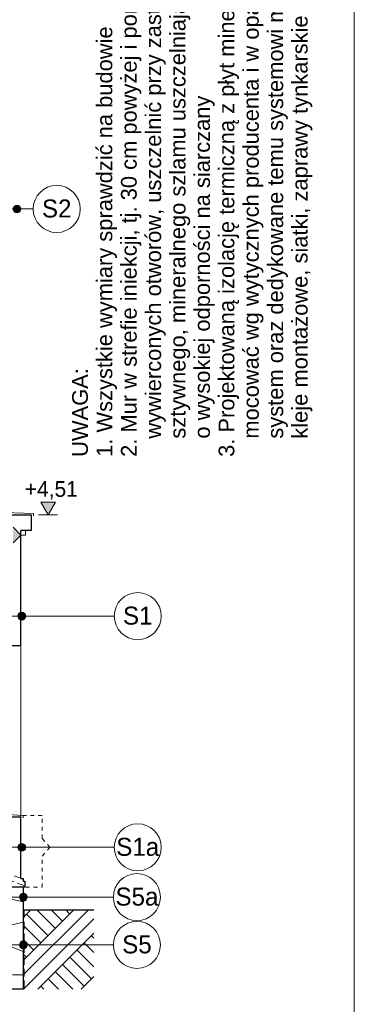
# Model space of a CAD drawing. Extents: x -396299 to -11759, y -15022 to 18278.
# Tile 100 of 205: x -178419 to -174154, y -5196 to 7373. Entities that reach past the tile are written whole.
import ezdxf

# ---------------------------------------------------------------- set-up
doc = ezdxf.new("R2010")
doc.units = 0
doc.header["$MEASUREMENT"] = 0
doc.linetypes.add('Hidden Line', pattern=[100, 50, -50])
doc.linetypes.add('Krawędzie ukryte', pattern=[150, 100, -50])
doc.layers.add('Arch opisy', color=7, linetype='Continuous')
doc.layers.add('Arch wymiary', color=7, linetype='Continuous')
for name, color, linetype, lineweight in [('Arch opisy_Nr_Pióra__1', 7, 'Continuous', 25), ('Arch opisy_Nr_Pióra__21', 7, 'Continuous', 13), ('Arch opisy_Nr_Pióra__5', 7, 'Continuous', 13), ('Arch stropy_Nr_Pióra__21', 7, 'Continuous', 13), ('ARCH TABELA_Nr_Pióra__21', 7, 'Continuous', 13), ('Arch wymiary_Nr_Pióra__21', 7, 'Continuous', 13), ('INWENT TEREN_Nr_Pióra__1', 7, 'Continuous', 25), ('INWENT. OKNA_Nr_Pióra__21', 7, 'Continuous', 13), ('INWENT.ŚCIANY_Nr_Pióra__1', 7, 'Continuous', 25), ('INWENT.ŚCIANY_Nr_Pióra__21', 7, 'Continuous', 13)]:
    doc.layers.add(name, color=color, linetype=linetype, lineweight=lineweight)
for name, color, linetype, lineweight, true_color in [('Arch opisy_Nr_Pióra__3', 7, 'Continuous', 20, 0xff6600), ('arch wypelnienia_Nr_Pióra__2', 7, 'Continuous', 13, 0x7f7f7f), ('INWENT.ŚCIANY_Nr_Pióra__2', 7, 'Continuous', 13, 0x7f7f7f)]:
    doc.layers.add(name, color=color, linetype=linetype, lineweight=lineweight, true_color=true_color)
doc.styles.add('GENERATED_STYLE_1', font='txt')
doc.styles.add('GENERATED_STYLE_10', font='arial.ttf')
doc.styles.add('GENERATED_STYLE_3', font='txt')

# ---------------------------------------------------------------- blocks, each defined once
blk = doc.blocks.new('Linia_53', base_point=(-179174, -3192))
at = {"layer": 'Arch opisy_Nr_Pióra__21', "linetype": 'Continuous'}
for points in [[(-179124, -3192), (-179127, -3173), (-179138, -3156), (-179154, -3146), (-179174, -3142), (-179193, -3146), (-179209, -3156), (-179220, -3173), (-179224, -3192), (-179220, -3211), (-179209, -3227), (-179193, -3238), (-179174, -3242), (-179154, -3238), (-179138, -3227), (-179127, -3211)], [(-178344, -3192), (-178347, -3173), (-178358, -3156), (-178374, -3146), (-178394, -3142), (-178413, -3146), (-178429, -3156), (-178440, -3173), (-178444, -3192), (-178440, -3211), (-178429, -3227), (-178413, -3238), (-178394, -3242), (-178374, -3238), (-178358, -3227), (-178347, -3211)]]:
    blk.add_hatch(color=256, dxfattribs=at).paths.add_polyline_path(points, flags=0)
blk.add_line((-179124, -3192), (-178444, -3192), dxfattribs=at)
for centre in [(-179174, -3192), (-178394, -3192)]:
    blk.add_circle(centre, 50, dxfattribs=at)
blk = doc.blocks.new('Linia_54', base_point=(-178394, -3192))
at = {"layer": 'Arch opisy_Nr_Pióra__21', "linetype": 'Continuous'}
blk.add_line((-178394, -3192), (-177215, -3192), dxfattribs=at)
blk.add_circle((-176915, -3192), 300, dxfattribs=at)
blk = doc.blocks.new('Linia_55', base_point=(-179234, -240))
at = {"layer": 'Arch opisy_Nr_Pióra__21', "linetype": 'Continuous'}
for points in [[(-179184, -240), (-179187, -221), (-179198, -205), (-179214, -194), (-179234, -190), (-179253, -194), (-179269, -205), (-179280, -221), (-179284, -240), (-179280, -260), (-179269, -276), (-179253, -287), (-179234, -290), (-179214, -287), (-179198, -276), (-179187, -260)], [(-178344, -240), (-178347, -221), (-178358, -205), (-178374, -194), (-178394, -190), (-178413, -194), (-178429, -205), (-178440, -221), (-178444, -240), (-178440, -260), (-178429, -276), (-178413, -287), (-178394, -290), (-178374, -287), (-178358, -276), (-178347, -260)]]:
    blk.add_hatch(color=256, dxfattribs=at).paths.add_polyline_path(points, flags=0)
blk.add_line((-179184, -240), (-178444, -240), dxfattribs=at)
for centre in [(-179234, -240), (-178394, -240)]:
    blk.add_circle(centre, 50, dxfattribs=at)
blk = doc.blocks.new('Linia_56', base_point=(-178394, -240))
at = {"layer": 'Arch opisy_Nr_Pióra__21', "linetype": 'Continuous'}
blk.add_line((-178394, -240), (-177215, -240), dxfattribs=at)
blk.add_circle((-176915, -240), 300, dxfattribs=at)
blk = doc.blocks.new('Linia_57', base_point=(-179064, 4957))
at = {"layer": 'Arch opisy_Nr_Pióra__21', "linetype": 'Continuous'}
for points in [[(-179014, 4957), (-179017, 4976), (-179028, 4992), (-179044, 5003), (-179064, 5007), (-179083, 5003), (-179099, 4992), (-179110, 4976), (-179114, 4957), (-179110, 4938), (-179099, 4922), (-179083, 4911), (-179064, 4907), (-179044, 4911), (-179028, 4922), (-179017, 4938)], [(-178404, 4957), (-178407, 4976), (-178418, 4992), (-178434, 5003), (-178454, 5007), (-178473, 5003), (-178489, 4992), (-178500, 4976), (-178504, 4957), (-178500, 4938), (-178489, 4922), (-178473, 4911), (-178454, 4907), (-178434, 4911), (-178418, 4922), (-178407, 4938)]]:
    blk.add_hatch(color=256, dxfattribs=at).paths.add_polyline_path(points, flags=0)
blk.add_line((-179014, 4957), (-178504, 4957), dxfattribs=at)
for centre in [(-179064, 4957), (-178454, 4957)]:
    blk.add_circle(centre, 50, dxfattribs=at)
blk = doc.blocks.new('Linia_58', base_point=(-178454, 4957))
at = {"layer": 'Arch opisy_Nr_Pióra__21', "linetype": 'Continuous'}
blk.add_line((-178454, 4957), (-178248, 4957), dxfattribs=at)
blk.add_circle((-177948, 4957), 300, dxfattribs=at)
blk = doc.blocks.new('Linia_91', base_point=(-179034, -4437))
at = {"layer": 'Arch opisy_Nr_Pióra__21', "linetype": 'Continuous'}
for points in [[(-178984, -4437), (-178987, -4418), (-178998, -4402), (-179014, -4391), (-179034, -4387), (-179053, -4391), (-179069, -4402), (-179080, -4418), (-179084, -4437), (-179080, -4456), (-179069, -4473), (-179053, -4483), (-179034, -4487), (-179014, -4483), (-178998, -4473), (-178987, -4456)], [(-178324, -4437), (-178327, -4418), (-178338, -4402), (-178354, -4391), (-178374, -4387), (-178393, -4391), (-178409, -4402), (-178420, -4418), (-178424, -4437), (-178420, -4456), (-178409, -4473), (-178393, -4483), (-178374, -4487), (-178354, -4483), (-178338, -4473), (-178327, -4456)]]:
    blk.add_hatch(color=256, dxfattribs=at).paths.add_polyline_path(points, flags=0)
blk.add_line((-178984, -4437), (-178424, -4437), dxfattribs=at)
for centre in [(-179034, -4437), (-178374, -4437)]:
    blk.add_circle(centre, 50, dxfattribs=at)
blk = doc.blocks.new('Linia_92', base_point=(-178374, -4437))
at = {"layer": 'Arch opisy_Nr_Pióra__21', "linetype": 'Continuous'}
blk.add_line((-178374, -4437), (-177225, -4437), dxfattribs=at)
blk.add_circle((-176925, -4437), 300, dxfattribs=at)
blk = doc.blocks.new('Linia_114', base_point=(-179034, -3827))
at = {"layer": 'Arch opisy_Nr_Pióra__21', "linetype": 'Continuous'}
for points in [[(-178984, -3827), (-178987, -3808), (-178998, -3792), (-179014, -3781), (-179034, -3777), (-179053, -3781), (-179069, -3792), (-179080, -3808), (-179084, -3827), (-179080, -3846), (-179069, -3862), (-179053, -3873), (-179034, -3877), (-179014, -3873), (-178998, -3862), (-178987, -3846)], [(-178324, -3827), (-178327, -3808), (-178338, -3792), (-178354, -3781), (-178374, -3777), (-178393, -3781), (-178409, -3792), (-178420, -3808), (-178424, -3827), (-178420, -3846), (-178409, -3862), (-178393, -3873), (-178374, -3877), (-178354, -3873), (-178338, -3862), (-178327, -3846)]]:
    blk.add_hatch(color=256, dxfattribs=at).paths.add_polyline_path(points, flags=0)
blk.add_line((-178984, -3827), (-178424, -3827), dxfattribs=at)
for centre in [(-179034, -3827), (-178374, -3827)]:
    blk.add_circle(centre, 50, dxfattribs=at)
blk = doc.blocks.new('Linia_115', base_point=(-178374, -3827))
at = {"layer": 'Arch opisy_Nr_Pióra__21', "linetype": 'Continuous'}
blk.add_line((-178374, -3827), (-177225, -3827), dxfattribs=at)
blk.add_circle((-176925, -3827), 300, dxfattribs=at)
blk = doc.blocks.new('Linia_164', base_point=(-193384, 793))
at = {"layer": 'Arch opisy_Nr_Pióra__3', "linetype": 'Continuous'}
blk.add_hatch(color=256, dxfattribs=at).paths.add_polyline_path([(-178404, 793), (-178504, 693), (-178504, 893)], flags=0)
for q in [(-178504, 893), (-178504, 693)]:
    blk.add_line((-178404, 793), q, dxfattribs=at)
blk = doc.blocks.new('Wymiary_51', base_point=(-178058, 1053))
at = {"layer": 'Arch wymiary_Nr_Pióra__21', "linetype": 'Continuous'}
blk.add_hatch(color=256, dxfattribs=at).paths.add_polyline_path([(-178058, 1053), (-178151, 1213), (-177965, 1213)], flags=0)
for p, q in [((-178058, 1053), (-178151, 1213)), ((-178151, 1213), (-177965, 1213)), ((-177965, 1213), (-178058, 1053)), ((-178058, 1053), (-178178, 1053)), ((-178058, 1053), (-177938, 1053))]:
    blk.add_line(p, q, dxfattribs=at)
at = {"layer": 'Arch wymiary_Nr_Pióra__21', "insert": (-178355, 1245), "char_height": 200, "attachment_point": 7, "style": 'GENERATED_STYLE_1'}
blk.add_mtext('{+4,51}', dxfattribs=at)

msp = doc.modelspace()

# ---------------------------------------------------------------- hatches: boundary and pattern name
at = {"layer": 'arch wypelnienia_Nr_Pióra__2', "linetype": 'Continuous'}
h = msp.add_hatch(dxfattribs=at)
h.set_pattern_fill('Earth', color=256, style=0, pattern_type=2)
h.set_pattern_definition([(45, (0, 0), (-275.7716, 275.7716), []), (45, (-91.9, 91.9), (-551.5433, 551.5433), []), (45, (-183.85, 183.85), (-551.5433, 551.5433), []), (135, (-275.77, 275.77), (91.92388, 91.92388), [390, -390])])
h.paths.add_polyline_path([(-178373.6, -5001.8), (-177473.6, -5001.8), (-177473.6, -3991.8), (-178373.6, -3991.8)], flags=0)

# ---------------------------------------------------------------- linework, layer by layer
at = {"layer": 'Arch opisy_Nr_Pióra__3', "linetype": 'Hidden Line'}
for p, q in [((-178133.9, -2786.8), (-178393.6, -2786.8)), ((-178133.9, -3079.1), (-178133.9, -2786.8)), ((-178033.9, -3191.8), (-178133.9, -3079.1)), ((-178033.9, -3191.8), (-178133.9, -3304.5)), ((-178133.9, -3701.8), (-178133.9, -3304.5)), ((-178343.6, -3701.8), (-178133.9, -3701.8))]:
    msp.add_line(p, q, dxfattribs=at)
at = {"layer": 'Arch stropy_Nr_Pióra__21', "linetype": 'Krawędzie ukryte'}
for p, q in [((-178397.4, -3591.8), (-179003.6, -3371.2)), ((-178353.6, -3681.8), (-179003.6, -3445.2)), ((-178360.7, -3991.8), (-178360.7, -5001.8))]:
    msp.add_line(p, q, dxfattribs=at)
at = {"layer": 'ARCH TABELA_Nr_Pióra__21', "linetype": 'Continuous'}
msp.add_line((-174153.6, 17678.4), (-174153.6, -12021.6), dxfattribs=at)
at = {"layer": 'INWENT TEREN_Nr_Pióra__1', "linetype": 'Continuous'}
msp.add_line((-178373.6, -3991.8), (-177473.6, -3991.8), dxfattribs=at)
at = {"layer": 'INWENT. OKNA_Nr_Pióra__21', "linetype": 'Continuous'}
for p, q in [((-178623.6, 1083.2), (-178243.6, 1068.2)), ((-178243.6, 1068.2), (-178243.6, 1038.2)), ((-178573.6, -2771.8), (-178373.6, -2786.8)), ((-178373.6, -2786.8), (-178373.6, -2816.8))]:
    msp.add_line(p, q, dxfattribs=at)
at = {"layer": 'INWENT.ŚCIANY_Nr_Pióra__1', "linetype": 'Continuous'}
for p, q in [((-178623.6, 1053.2), (-178273.6, 1053.2)), ((-178273.6, 1053.2), (-178273.6, 853.2)), ((-178403.6, -621.8), (-178403.6, 853.2)), ((-178273.6, 853.2), (-178403.6, 853.2)), ((-178403.6, -621.8), (-178573.6, -621.8)), ((-178573.6, -2801.8), (-178403.6, -2801.8)), ((-178403.6, -3591.8), (-178403.6, -2801.8)), ((-178403.6, -3591.8), (-178373.6, -3591.8)), ((-178373.6, -3591.8), (-178373.6, -3621.8)), ((-178373.6, -3621.8), (-178353.6, -3621.8)), ((-178353.6, -3621.8), (-178353.6, -3701.8)), ((-178353.6, -3701.8), (-179033.6, -3701.8)), ((-178373.6, -3701.8), (-178373.6, -5001.8)), ((-178373.6, -5001.8), (-179033.6, -5001.8))]:
    msp.add_line(p, q, dxfattribs=at)
at = {"layer": 'INWENT.ŚCIANY_Nr_Pióra__2', "linetype": 'Continuous'}
for p, q in [((-178373.6, -3888.7), (-178580.8, -3840.1)), ((-178607.9, -4203.8), (-178373.6, -4147)), ((-178634.9, -4420.1), (-178373.6, -4522.8)), ((-178510.5, -4821.6), (-178373.6, -4821.6))]:
    msp.add_line(p, q, dxfattribs=at)
at = {"layer": 'INWENT.ŚCIANY_Nr_Pióra__21', "linetype": 'Continuous'}
for p, q in [((-178403.6, 793.2), (-178343.6, 793.2)), ((-178343.6, 793.2), (-178343.6, 853.2)), ((-178403.6, -2801.8), (-178403.6, -621.8))]:
    msp.add_line(p, q, dxfattribs=at)

# ---------------------------------------------------------------- block references
at = {"layer": 'Arch opisy', "linetype": 'Continuous'}
for name, p in [('Linia_58', (-178453.6, 4956.9)), ('Linia_57', (-179063.6, 4956.9)), ('Linia_56', (-178393.6, -240.4)), ('Linia_55', (-179233.6, -240.4)), ('Linia_54', (-178393.6, -3191.8)), ('Linia_53', (-179173.6, -3191.8)), ('Linia_115', (-178373.6, -3827.1)), ('Linia_114', (-179033.6, -3827.1)), ('Linia_92', (-178373.6, -4437.2)), ('Linia_91', (-179033.6, -4437.2))]:
    msp.add_blockref(name, p, dxfattribs=at)
at = {"layer": 'Arch opisy', "color": 30, "linetype": 'Hidden Line', "lineweight": 20, "true_color": 0xff6600}
msp.add_blockref('Linia_164', (-193383.6, 793.2), dxfattribs=at)
at = {"layer": 'Arch wymiary', "linetype": 'Continuous'}
msp.add_blockref('Wymiary_51', (-178058, 1053.2), dxfattribs=at)

# ---------------------------------------------------------------- texts
at = {"layer": 'Arch opisy_Nr_Pióra__1', "linetype": 'Continuous', "char_height": 230, "attachment_point": 2, "style": 'GENERATED_STYLE_3'}
for s, insert in [('{S2}', (-177947.5, 5078.3)), ('{S1}', (-176914.6, -119)), ('{S1a}', (-176914.6, -3070.4)), ('{S5a}', (-176924.6, -3705.7)), ('{S5}', (-176924.6, -4315.8))]:
    msp.add_mtext(s, dxfattribs=dict(at, insert=insert))
at = {"layer": 'Arch opisy_Nr_Pióra__5', "linetype": 'Continuous', "insert": (-177750.7, 1792), "char_height": 200, "width": 8259.092, "attachment_point": 1, "rotation": 90, "line_spacing_factor": 0.933606, "style": 'GENERATED_STYLE_10'}
msp.add_mtext('{UWAGA:\\P1. Wszystkie wymiary sprawdzić na budowie\\P2. Mur w strefie iniekcji, tj. 30 cm powyżej i poniżej ciągu \\P   wywierconych otworów, uszczelnić przy zastosowaniu \\P   sztywnego, mineralnego szlamu uszczelniającego \\P   o wysokiej odporności na siarczany\\P3. Projektowaną izolację termiczną z płyt mineralnych \\P   mocować wg wytycznych producenta i w oparciu o jeden \\P   system oraz dedykowane temu systemowi materiały t.j. \\P   kleje montażowe, siatki, zaprawy tynkarskie i farby etc.}', dxfattribs=at)

doc.saveas('drawing.dxf')
